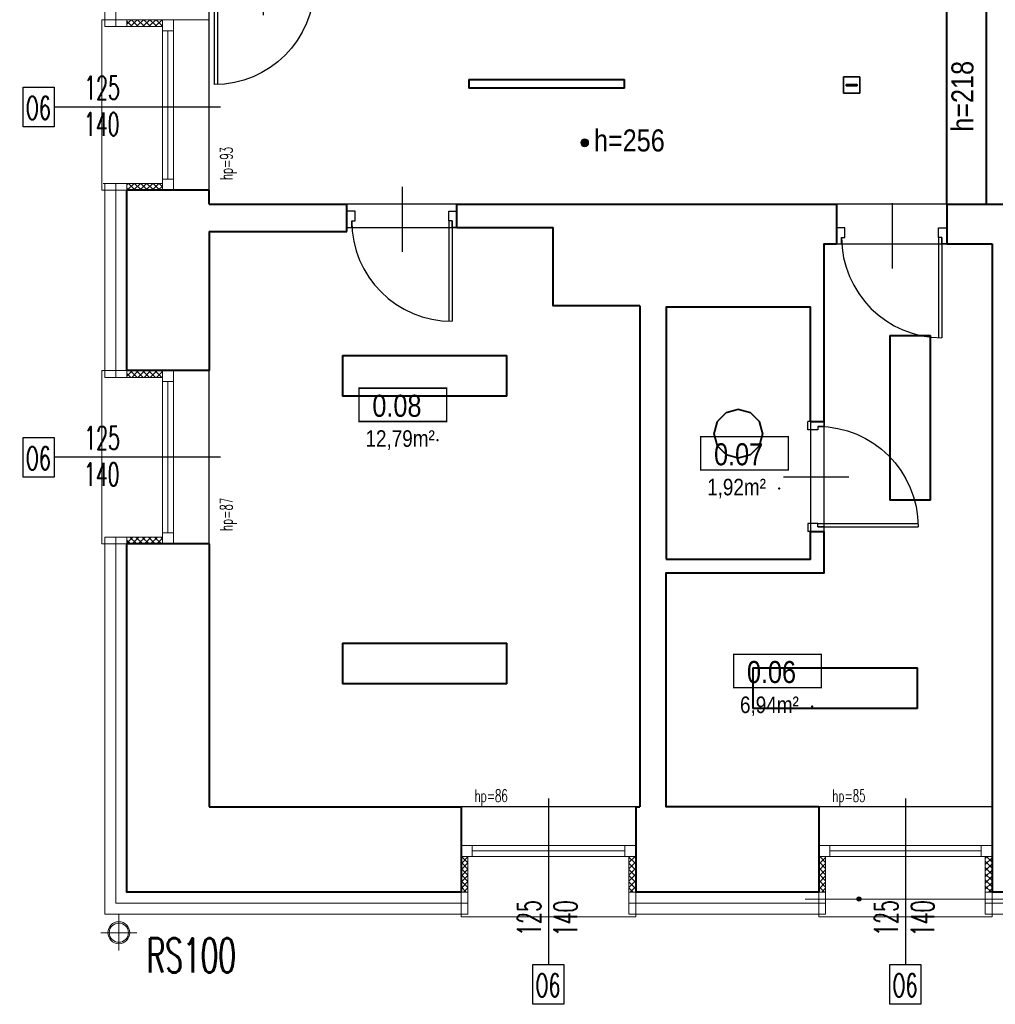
# Model space of a CAD drawing. Header units: millimetres. Extents: x -2616 to 3840, y -7331 to 10340.
# Tile 9 of 22: x 755 to 1464, y 4247 to 4962. Entities that reach past the tile are written whole.
import ezdxf

# ---------------------------------------------------------------- set-up
doc = ezdxf.new("R2010")
doc.units = ezdxf.units.MM
for name, color, linetype, lineweight in [('#Warnice UG$0$0A_KONSTR', 8, 'Continuous', 40), ('#Warnice UG$0$0A_OCIEPLENIE', 8, 'Continuous', 0), ('#Warnice UG$0$0A_OPISY POM', 8, 'Continuous', 9), ('#Warnice UG$0$0A_STOLARKA', 8, 'Continuous', 9), ('#Warnice UG$0$A_WIDOK', 8, 'Continuous', 15)]:
    doc.layers.add(name, color=color, linetype=linetype, lineweight=lineweight)
for name, color, linetype in [('#Warnice UG$0$0A_OPISY OKIEN', 8, 'Continuous'), ('#Warnice UG$0$_a_drzwi', 8, 'Continuous'), ('#Warnice UG$0$Opisy', 8, 'Continuous'), ('DLX_BLD1_LUM', 5, 'Continuous'), ('PODKŁAD', 8, 'Continuous')]:
    doc.layers.add(name, color=color, linetype=linetype)
doc.styles.add('#Warnice UG$0$1', font='simplex.shx', dxfattribs={"width": 0.6})
doc.styles.add('#Warnice UG$0$m1_romans', font='romans.shx', dxfattribs={"width": 0.8})
pattern_1 = [(45, (-100, -60), (-2.24506403, 2.24506403), []), (135, (-100, -60), (-2.24506403, -2.24506403), [])]

# ---------------------------------------------------------------- blocks, each defined once
blk = doc.blocks.new('#Warnice UG$0$A$C372b6b25')
at = {"layer": '#Warnice UG$0$_a_drzwi'}
for p, q in [((3.33, -4.44), (3.33, 63.89)), ((5.56, -4.44), (5.56, 63.85)), ((37.04, 16.67), (37.04, -27.78)), ((0, 0), (3.33, 0)), ((3.33, 0), (3.33, -4.44)), ((3.33, -4.44), (5.56, -4.44)), ((5.56, -4.44), (5.56, -11.11)), ((69.44, -4.44), (69.44, -11.11)), ((71.67, -4.44), (69.44, -4.44)), ((71.67, 0), (71.67, -4.44)), ((75, 0), (71.67, 0)), ((5.56, -11.11), (0, -11.11)), ((69.44, -11.11), (75, -11.11))]:
    blk.add_line(p, q, dxfattribs=at)
for points in [[(0, 0), (0, -11.11)], [(75, 0), (75, -11.11)]]:
    blk.add_lwpolyline(points, dxfattribs=at)
blk.add_arc((3.33, -4.44), 68.33, 0, 90, dxfattribs=at)
blk = doc.blocks.new('#Warnice UG')
at = {"layer": '#Warnice UG$0$0A_OCIEPLENIE', "transparency": 33554687}
h = blk.add_hatch(dxfattribs=at)
h.set_pattern_fill('ANSI37', color=256)
h.set_pattern_definition(pattern_1)
h.paths.add_polyline_path([(12423.56, 11210.95), (12423.56, 11215.95), (12397.56, 11215.95), (12397.56, 11210.95)])
h.paths.add_polyline_path([(12397.56, 11096.95), (12397.56, 11091.95), (12423.56, 11091.95), (12423.56, 11096.95)])
h = blk.add_hatch(dxfattribs=at)
h.set_pattern_fill('ANSI37', color=256)
h.set_pattern_definition(pattern_1)
h.paths.add_polyline_path([(12423.56, 10955.95), (12423.56, 10960.95), (12397.56, 10960.95), (12397.56, 10955.95)])
h.paths.add_polyline_path([(12397.56, 10839.95), (12397.56, 10834.95), (12423.56, 10834.95), (12423.56, 10839.95)])
h = blk.add_hatch(dxfattribs=at)
h.set_pattern_fill('ANSI37', color=256)
h.set_pattern_definition(pattern_1)
h.paths.add_polyline_path([(12645.56, 10607.95), (12640.56, 10607.95), (12640.56, 10581.95), (12645.56, 10581.95)])
h.paths.add_polyline_path([(12767.56, 10607.95), (12762.56, 10607.95), (12762.56, 10581.95), (12767.56, 10581.95)])
h = blk.add_hatch(dxfattribs=at)
h.set_pattern_fill('ANSI37', color=256)
h.set_pattern_definition(pattern_1)
h.paths.add_polyline_path([(12905.56, 10607.95), (12900.56, 10607.95), (12900.56, 10581.95), (12905.56, 10581.95)])
h.paths.add_polyline_path([(13026.56, 10607.95), (13021.56, 10607.95), (13021.56, 10581.95), (13026.56, 10581.95)])
at = {"layer": '#Warnice UG$0$0A_OPISY OKIEN', "transparency": 33554687}
h = blk.add_hatch(color=256, dxfattribs=at)
h.dxf.hatch_style = 1
h.paths.add_polyline_path([(12931.3, 10576.95, 1), (12928.31, 10576.95, 1)])
at = {"layer": '#Warnice UG$0$0A_OPISY POM', "transparency": 33554687}
h = blk.add_hatch(color=256, dxfattribs=at)
h.dxf.hatch_style = 1
h.paths.add_polyline_path([(12733.31, 11126.54, 1), (12727.57, 11126.54, 1)])
at = {"layer": '#Warnice UG$0$0A_KONSTR', "ltscale": 50}
for points in [[(12993.56, 11081.95), (12993.56, 11236.95)], [(13022.56, 11081.95), (13022.56, 11236.95)]]:
    blk.add_lwpolyline(points, dxfattribs=at)
at = {"layer": '#Warnice UG$0$0A_KONSTR'}
for points in [[(12457.56, 11091.95), (12397.56, 11091.95)], [(12397.56, 10960.95), (12397.56, 11091.95)], [(12457.56, 11081.95), (12457.56, 11091.95)], [(12457.56, 11081.95), (12557.56, 11081.95)], [(12557.56, 11061.95), (12557.56, 11081.95)], [(12637.56, 11064.95), (12637.56, 11081.95)], [(12637.56, 11081.95), (12913.56, 11081.95)], [(12913.56, 11081.95), (12913.56, 11052.95)], [(12993.56, 11081.95), (12993.56, 11052.95)], [(12993.56, 11081.95), (13145.56, 11081.95)], [(12457.56, 11061.95), (12557.56, 11061.95)], [(12457.56, 11061.95), (12457.56, 10960.95)], [(12637.56, 11064.95), (12707.56, 11064.95)], [(12770.56, 11007.95), (12707.56, 11007.95), (12707.56, 11064.95)], [(12904.56, 10923.95), (12904.56, 11052.95), (12913.56, 11052.95)], [(12993.56, 11052.95), (13026.56, 11052.95)], [(13026.56, 11052.95), (13026.56, 10643.95)], [(12770.56, 11007.95), (12770.56, 10643.95)], [(12894.56, 10923.95), (12894.56, 11006.95), (12789.56, 11006.95), (12789.56, 10823.95)], [(12457.56, 10960.95), (12397.56, 10960.95)], [(12894.56, 10923.95), (12904.56, 10923.95)], [(12789.56, 10823.95), (12894.56, 10823.95), (12894.56, 10843.95)], [(12900.56, 10643.95), (12789.56, 10643.95), (12789.56, 10813.95), (12904.56, 10813.95), (12904.56, 10843.95)], [(12894.56, 10843.95), (12904.56, 10843.95)], [(12457.56, 10834.95), (12397.56, 10834.95)], [(12640.56, 10581.95), (12397.56, 10581.95), (12397.56, 10834.95)], [(12457.56, 10834.95), (12457.56, 10643.95)], [(12457.56, 10643.95), (12640.56, 10643.95)], [(12640.56, 10643.95), (12640.56, 10581.95)], [(12767.56, 10643.95), (12767.56, 10581.95)], [(12767.56, 10643.95), (12770.56, 10643.95)], [(12900.56, 10643.95), (12900.56, 10581.95)], [(13026.56, 10643.95), (13026.56, 10581.95)], [(12900.56, 10581.95), (12767.56, 10581.95)], [(13138.56, 10581.95), (13026.56, 10581.95)]]:
    blk.add_lwpolyline(points, dxfattribs=at)
for p in [(12623.49, 10910.45), (12871.83, 10875.19), (12895.73, 10716.96)]:
    blk.add_point(p, dxfattribs=at)
at = {"layer": '#Warnice UG$0$0A_OCIEPLENIE'}
for points in [[(12397.56, 11215.95), (12397.56, 11210.95), (12381.56, 11210.95), (12381.56, 11361.95), (12397.56, 11361.95), (12397.56, 11356.95)], [(12397.56, 11210.95), (12423.56, 11210.95)], [(12397.56, 10960.95), (12397.56, 10955.95), (12381.56, 10955.95), (12381.56, 11096.95), (12380.56, 11096.95), (12397.56, 11096.95), (12397.56, 11091.95)], [(12397.56, 11096.95), (12423.56, 11096.95)], [(12397.56, 10955.95), (12423.56, 10955.95)], [(12640.56, 10581.95), (12645.56, 10581.95), (12645.56, 10565.95), (12381.56, 10565.95), (12381.56, 10839.95), (12397.56, 10839.95), (12397.56, 10834.95)], [(12397.56, 10839.95), (12423.56, 10839.95)], [(12645.56, 10581.95), (12645.56, 10607.95)], [(12762.56, 10581.95), (12762.56, 10607.95)], [(12905.56, 10581.95), (12905.56, 10607.95)], [(13021.56, 10581.95), (13021.56, 10607.95)], [(12900.56, 10581.95), (12905.56, 10581.95), (12905.56, 10565.95), (12762.56, 10565.95), (12762.56, 10581.95), (12767.56, 10581.95)], [(13138.56, 10581.95), (13143.56, 10581.95), (13143.56, 10565.95), (13021.56, 10565.95), (13021.56, 10581.95), (13026.56, 10581.95)]]:
    blk.add_lwpolyline(points, dxfattribs=at)
at = {"layer": '#Warnice UG$0$0A_OCIEPLENIE', "ltscale": 0.75}
for points in [[(12389.56, 11361.95), (12389.56, 11210.95)], [(12389.56, 11096.95), (12389.56, 10955.95)], [(12645.56, 10573.95), (12389.56, 10573.95), (12389.56, 10839.95)], [(12762.56, 10573.95), (12905.56, 10573.95)], [(13021.56, 10573.95), (13143.56, 10573.95)]]:
    blk.add_lwpolyline(points, dxfattribs=at)
at = {"layer": '#Warnice UG$0$0A_OPISY OKIEN'}
blk.add_circle((12929.8, 10576.95), 1.5, dxfattribs=at)
at = {"layer": '#Warnice UG$0$0A_OPISY POM', "const_width": 1}
for points in [[(12566.4, 10948.18), (12630.15, 10948.18), (12630.15, 10923.95), (12566.4, 10923.95)], [(12814.74, 10912.92), (12878.49, 10912.92), (12878.49, 10888.69), (12814.74, 10888.69)], [(12838.64, 10754.7), (12902.39, 10754.7), (12902.39, 10730.46), (12838.64, 10730.46)]]:
    blk.add_lwpolyline(points, close=True, dxfattribs=at)
at = {"layer": '#Warnice UG$0$0A_OPISY POM'}
blk.add_circle((12730.44, 11126.54), 2.87, dxfattribs=at)
at = {"layer": '#Warnice UG$0$0A_STOLARKA'}
for p, q in [((12423.56, 11215.95), (12423.56, 11091.95)), ((12431.56, 11215.95), (12431.56, 11091.95)), ((12427.56, 11207.95), (12427.56, 11099.95)), ((12423.56, 10960.95), (12423.56, 10834.95)), ((12431.56, 10960.95), (12431.56, 10834.95)), ((12427.56, 10952.95), (12427.56, 10842.95)), ((12640.56, 10615.95), (12767.56, 10615.95)), ((12648.56, 10611.95), (12759.56, 10611.95)), ((12900.56, 10615.95), (13026.56, 10615.95)), ((12908.56, 10611.95), (13018.56, 10611.95)), ((12640.56, 10607.95), (12767.56, 10607.95)), ((12900.56, 10607.95), (13026.56, 10607.95))]:
    blk.add_line(p, q, dxfattribs=at)
for points in [[(12457.56, 11091.95), (12457.56, 11215.95), (12379.56, 11215.95), (12379.56, 11091.95)], [(12423.56, 11207.95), (12431.56, 11207.95), (12431.56, 11215.95), (12423.56, 11215.95)], [(12423.56, 11091.95), (12431.56, 11091.95), (12431.56, 11099.95), (12423.56, 11099.95)], [(12457.56, 10834.95), (12457.56, 10960.95), (12379.56, 10960.95), (12379.56, 10834.95)], [(12423.56, 10952.95), (12431.56, 10952.95), (12431.56, 10960.95), (12423.56, 10960.95)], [(12423.56, 10834.95), (12431.56, 10834.95), (12431.56, 10842.95), (12423.56, 10842.95)], [(12767.56, 10643.95), (12640.56, 10643.95), (12640.56, 10563.95), (12767.56, 10563.95)], [(13026.56, 10643.95), (12900.56, 10643.95), (12900.56, 10563.95), (13026.56, 10563.95)], [(12648.56, 10607.95), (12648.56, 10615.95), (12640.56, 10615.95), (12640.56, 10607.95)], [(12767.56, 10607.95), (12767.56, 10615.95), (12759.56, 10615.95), (12759.56, 10607.95)], [(12908.56, 10607.95), (12908.56, 10615.95), (12900.56, 10615.95), (12900.56, 10607.95)], [(13026.56, 10607.95), (13026.56, 10615.95), (13018.56, 10615.95), (13018.56, 10607.95)]]:
    blk.add_lwpolyline(points, close=True, dxfattribs=at)
at = {"layer": '#Warnice UG$0$0A_STOLARKA', "ltscale": 50}
blk.add_lwpolyline([(12890.56, 10576.95), (13036.56, 10576.95)], dxfattribs=at)
at = {"layer": '#Warnice UG$0$A_WIDOK', "ltscale": 10}
for points in [[(12391.82, 10565.49), (12391.82, 10539.49)], [(12404.82, 10552.49), (12378.82, 10552.49)]]:
    blk.add_lwpolyline(points, dxfattribs=at)
at = {"layer": '#Warnice UG$0$A_WIDOK'}
blk.add_circle((12391.82, 10552.49), 8, dxfattribs=at)
at = {"layer": '#Warnice UG$0$A_WIDOK', "ltscale": 10}
blk.add_circle((12391.82, 10552.49), 7, dxfattribs=at)
at = {"layer": '#Warnice UG$0$Opisy'}
for p, q in [((12465.69, 11152.45), (12344.95, 11152.45)), ((12465.69, 10897.95), (12344.95, 10897.95)), ((12704.06, 10650.08), (12704.06, 10529.34)), ((12963.56, 10650.08), (12963.56, 10529.34))]:
    blk.add_line(p, q, dxfattribs=at)
for points in [[(12322.37, 11138), (12322.37, 11166.9), (12344.95, 11166.9), (12344.95, 11138)], [(12322.37, 10883.5), (12322.37, 10912.4), (12344.95, 10912.4), (12344.95, 10883.5)], [(12692.77, 10500.43), (12692.77, 10529.34), (12715.35, 10529.34), (12715.35, 10500.43)], [(12952.27, 10500.43), (12952.27, 10529.34), (12974.85, 10529.34), (12974.85, 10500.43)]]:
    blk.add_lwpolyline(points, close=True, dxfattribs=at)
at = {"layer": 'Defpoints'}
for points in [[(12457.56, 11236.95), (14314.56, 11236.95), (14314.56, 11081.95), (12457.56, 11081.95)], [(12457.56, 11061.95), (12557.56, 11061.95), (12557.56, 11064.95), (12707.56, 11064.95), (12707.56, 11007.95), (12770.56, 11007.95), (12770.56, 10643.95), (12457.56, 10643.95)], [(12904.56, 11052.95), (13026.56, 11052.95), (13026.56, 10643.95), (12789.56, 10643.95), (12789.56, 10813.95), (12904.56, 10813.95)], [(12789.56, 11006.95), (12894.56, 11006.95), (12894.56, 10823.95), (12789.56, 10823.95)]]:
    blk.add_lwpolyline(points, close=True, dxfattribs=at)
at = {"layer": '#Warnice UG$0$_a_drzwi', "yscale": 1.066666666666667, "zscale": 1.066666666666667}
for p, xscale, rotation in [((12457.56, 11236.95), -1.066666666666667, 180), ((12637.56, 11064.95), 1.066666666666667, 180.0000003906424), ((12993.56, 11052.95), 1.066666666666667, 180.0000003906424), ((12904.56, 10843.95), -1.066666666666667, 269.9999996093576)]:
    blk.add_blockref('#Warnice UG$0$A$C372b6b25', p, dxfattribs=dict(at, xscale=xscale, rotation=rotation))
at = {"layer": '#Warnice UG$0$0A_OPISY POM', "insert": (13013.19, 11231.38), "char_height": 16, "width": 96.8644, "attachment_point": 9, "rotation": 90, "line_spacing_factor": 0.8, "style": '#Warnice UG$0$m1_romans'}
blk.add_mtext('\\pxql;{\\fArial Narrow|b0|i0|c238|p34;\\W1;h=218}', dxfattribs=at)
at = {"layer": '#Warnice UG$0$0A_OPISY POM', "attachment_point": 9, "line_spacing_factor": 0.8, "style": '#Warnice UG$0$m1_romans'}
for s, insert, char_height, width in [('\\pxql;{\\fArial Narrow|b0|i0|c238|p34;\\W1;h=256}', (12834.01, 11119.97), 16, 96.8644), ('{\\fArial Narrow|b0|i0|c238|p34;\\W1;0.08}', (12611.8, 10927.15), 16, 375.2999), ('\\pxql;{\\fArial Narrow|b0|i0|c238|p34;\\W1;12,79m²}', (12667.92, 10903.34), 12, 96.8644), ('{\\fArial Narrow|b0|i0|c238|p34;\\W1;0.07}', (12860.14, 10891.89), 16, 375.2999), ('\\pxql;{\\fArial Narrow|b0|i0|c238|p34;\\W1;1,92m²}', (12916.26, 10868.08), 12, 96.8644), ('{\\fArial Narrow|b0|i0|c238|p34;\\W1;0.06}', (12884.04, 10733.67), 16, 375.2999), ('\\pxql;{\\fArial Narrow|b0|i0|c238|p34;\\W1;6,94m²}', (12940.16, 10709.85), 12, 96.8644)]:
    blk.add_mtext(s, dxfattribs=dict(at, insert=insert, char_height=char_height, width=width))
at = {"layer": '#Warnice UG$0$A_WIDOK', "insert": (12444.55, 10535.99), "char_height": 25, "width": 158.6274, "attachment_point": 5, "rotation": 360, "style": '#Warnice UG$0$1'}
blk.add_mtext('RS100', dxfattribs=at)
at = {"layer": '#Warnice UG$0$Opisy', "char_height": 16.8, "width": 158.6274, "attachment_point": 5, "style": '#Warnice UG$0$1'}
for s, insert in [('125', (12379.62, 11166.44)), ('O6', (12333.31, 11151.73)), ('140', (12379.33, 11140.02)), ('125', (12379.62, 10911.94)), ('O6', (12333.31, 10897.23)), ('140', (12379.33, 10885.52)), ('O6', (12703.71, 10514.17)), ('O6', (12963.21, 10514.17))]:
    blk.add_mtext(s, dxfattribs=dict(at, insert=insert))
at = {"layer": '#Warnice UG$0$Opisy', "char_height": 9, "width": 158.6274, "attachment_point": 5, "rotation": 90, "line_spacing_factor": 0.7, "style": '#Warnice UG$0$1'}
for s, insert in [('\\pxqr;hp=93', (12471.5, 11044.17)), ('\\pxqr;hp=87', (12471.5, 10789.17))]:
    blk.add_mtext(s, dxfattribs=dict(at, insert=insert))
at = {"layer": '#Warnice UG$0$Opisy', "char_height": 9, "width": 158.6274, "attachment_point": 5, "line_spacing_factor": 0.7, "style": '#Warnice UG$0$1'}
for s, insert in [('\\pxqr;hp=86', (12595.19, 10650.5)), ('\\pxqr;hp=85', (12855.19, 10650.5))]:
    blk.add_mtext(s, dxfattribs=dict(at, insert=insert))
at = {"layer": '#Warnice UG$0$Opisy', "char_height": 16.8, "width": 158.6274, "attachment_point": 5, "rotation": 90, "style": '#Warnice UG$0$1'}
for s, insert in [('125', (12690.08, 10563.2)), ('140', (12716.5, 10562.91)), ('125', (12949.58, 10563.2)), ('140', (12976, 10562.91))]:
    blk.add_mtext(s, dxfattribs=dict(at, insert=insert))

msp = doc.modelspace()

# ---------------------------------------------------------------- linework, layer by layer
at = {"layer": 'DLX_BLD1_LUM'}
for points in [[(1194.71, 4918.67, 0), (1081.51, 4918.67, 0)], [(1081.51, 4918.67, 0), (1081.51, 4918.67, 0)], [(1081.51, 4918.67, 0), (1194.71, 4918.67, 0)], [(1081.51, 4918.67, 0), (1081.51, 4912.37, 0)], [(1081.51, 4912.37, 0), (1081.51, 4918.67, 0)], [(1081.51, 4918.67, 0), (1081.51, 4918.67, 0)], [(1081.51, 4912.37, 0), (1081.51, 4918.67, 0)], [(1081.51, 4918.67, 0), (1194.71, 4918.67, 0)], [(1081.51, 4918.67, 0), (1081.51, 4912.37, 0)], [(1194.71, 4918.67, 0), (1081.51, 4918.67, 0)], [(1194.46, 4918.42, 0), (1081.76, 4918.42, 0)], [(1081.76, 4918.42, 0), (1081.76, 4912.62, 0)], [(1081.76, 4918.42, 0), (1194.46, 4918.42, 0)], [(1081.76, 4912.62, 0), (1081.76, 4918.42, 0)], [(1194.46, 4912.62, 0), (1194.46, 4918.42, 0)], [(1194.46, 4918.42, 0), (1194.46, 4912.62, 0)], [(1194.71, 4918.67, 0), (1194.71, 4918.67, 0)], [(1194.71, 4912.37, 0), (1194.71, 4918.67, 0)], [(1194.71, 4918.67, 0), (1194.71, 4918.67, 0)], [(1194.71, 4918.67, 0), (1194.71, 4912.37, 0)], [(1194.71, 4918.67, 0), (1194.71, 4912.37, 0)], [(1194.71, 4912.37, 0), (1194.71, 4918.67, 0)], [(1353.81, 4908.62, 0), (1353.81, 4920.62, 0)], [(1353.81, 4920.62, 0), (1353.81, 4920.62, 0)], [(1353.81, 4920.62, 0), (1353.81, 4908.62, 0)], [(1353.81, 4920.62, 0), (1365.81, 4920.62, 0)], [(1365.81, 4920.62, 0), (1353.81, 4920.62, 0)], [(1353.81, 4920.62, 0), (1353.81, 4920.62, 0)], [(1353.81, 4920.62, 0), (1353.81, 4908.62, 0)], [(1365.81, 4920.62, 0), (1353.81, 4920.62, 0)], [(1353.81, 4908.62, 0), (1353.81, 4920.62, 0)], [(1353.81, 4920.62, 0), (1365.81, 4920.62, 0)], [(1365.81, 4920.62, 0), (1365.81, 4908.62, 0)], [(1365.81, 4908.62, 0), (1365.81, 4920.62, 0)], [(1365.81, 4920.62, 0), (1365.81, 4920.62, 0)], [(1365.81, 4920.62, 0), (1365.81, 4920.62, 0)], [(1365.81, 4908.62, 0), (1365.81, 4920.62, 0)], [(1365.81, 4920.62, 0), (1365.81, 4908.62, 0)], [(1081.51, 4912.37, 0), (1081.51, 4912.37, 0)], [(1081.51, 4912.37, 0), (1194.71, 4912.37, 0)], [(1194.71, 4912.37, 0), (1081.51, 4912.37, 0)], [(1081.51, 4912.37, 0), (1081.51, 4912.37, 0)], [(1194.71, 4912.37, 0), (1081.51, 4912.37, 0)], [(1081.51, 4912.37, 0), (1194.71, 4912.37, 0)], [(1081.76, 4912.62, 0), (1194.46, 4912.62, 0)], [(1194.46, 4912.62, 0), (1081.76, 4912.62, 0)], [(1194.71, 4912.37, 0), (1194.71, 4912.37, 0)], [(1194.71, 4912.37, 0), (1194.71, 4912.37, 0)], [(1365.81, 4908.62, 0), (1353.81, 4908.62, 0)], [(1353.81, 4908.62, 0), (1353.81, 4908.62, 0)], [(1353.81, 4908.62, 0), (1365.81, 4908.62, 0)], [(1353.81, 4908.62, 0), (1353.81, 4908.62, 0)], [(1353.81, 4908.62, 0), (1365.81, 4908.62, 0)], [(1365.81, 4908.62, 0), (1353.81, 4908.62, 0)], [(1355.81, 4915.12, 0), (1355.81, 4914.12, 0)], [(1363.81, 4915.12, 0), (1355.81, 4915.12, 0)], [(1355.81, 4914.12, 0), (1355.81, 4915.12, 0)], [(1355.81, 4915.12, 0), (1363.81, 4915.12, 0)], [(1355.81, 4914.12, 0), (1363.81, 4914.12, 0)], [(1363.81, 4914.12, 0), (1355.81, 4914.12, 0)], [(1363.81, 4914.12, 0), (1363.81, 4915.12, 0)], [(1363.81, 4915.12, 0), (1363.81, 4914.12, 0)], [(1365.81, 4908.62, 0), (1365.81, 4908.62, 0)], [(1365.81, 4908.62, 0), (1365.81, 4908.62, 0)], [(1387.43, 4612.97, 0), (1387.43, 4732.57, 0)], [(1387.43, 4732.57, 0), (1387.43, 4732.57, 0)], [(1387.43, 4732.57, 0), (1387.43, 4612.97, 0)], [(1387.43, 4732.57, 0), (1417.03, 4732.57, 0)], [(1417.03, 4732.57, 0), (1387.43, 4732.57, 0)], [(1387.43, 4732.57, 0), (1387.43, 4732.57, 0)], [(1387.43, 4732.57, 0), (1387.43, 4612.97, 0)], [(1417.03, 4732.57, 0), (1387.43, 4732.57, 0)], [(1387.43, 4612.97, 0), (1387.43, 4732.57, 0)], [(1387.43, 4732.57, 0), (1417.03, 4732.57, 0)], [(1387.68, 4732.32, 0), (1387.68, 4613.22, 0)], [(1416.78, 4732.32, 0), (1387.68, 4732.32, 0)], [(1387.68, 4613.22, 0), (1387.68, 4732.32, 0)], [(1387.68, 4732.32, 0), (1416.78, 4732.32, 0)], [(1416.78, 4613.22, 0), (1416.78, 4732.32, 0)], [(1416.78, 4732.32, 0), (1416.78, 4613.22, 0)], [(1417.03, 4732.57, 0), (1417.03, 4612.97, 0)], [(1417.03, 4612.97, 0), (1417.03, 4732.57, 0)], [(1417.03, 4732.57, 0), (1417.03, 4732.57, 0)], [(1417.03, 4732.57, 0), (1417.03, 4732.57, 0)], [(1417.03, 4612.97, 0), (1417.03, 4732.57, 0)], [(1417.03, 4732.57, 0), (1417.03, 4612.97, 0)], [(989.6, 4718.07, 0), (1109.2, 4718.07, 0)], [(1109.2, 4718.07, 0), (989.6, 4718.07, 0)], [(989.6, 4718.07, 0), (989.6, 4718.07, 0)], [(989.6, 4688.47, 0), (989.6, 4718.07, 0)], [(989.6, 4718.07, 0), (989.6, 4718.07, 0)], [(989.6, 4718.07, 0), (989.6, 4688.47, 0)], [(1109.2, 4718.07, 0), (989.6, 4718.07, 0)], [(989.6, 4718.07, 0), (989.6, 4688.47, 0)], [(989.6, 4718.07, 0), (1109.2, 4718.07, 0)], [(989.6, 4688.47, 0), (989.6, 4718.07, 0)], [(1108.95, 4717.82, 0), (989.85, 4717.82, 0)], [(989.85, 4717.82, 0), (989.85, 4688.72, 0)], [(989.85, 4688.72, 0), (989.85, 4717.82, 0)], [(989.85, 4717.82, 0), (1108.95, 4717.82, 0)], [(1108.95, 4688.72, 0), (1108.95, 4717.82, 0)], [(1108.95, 4717.82, 0), (1108.95, 4688.72, 0)], [(1109.2, 4718.07, 0), (1109.2, 4718.07, 0)], [(1109.2, 4718.07, 0), (1109.2, 4688.47, 0)], [(1109.2, 4688.47, 0), (1109.2, 4718.07, 0)], [(1109.2, 4718.07, 0), (1109.2, 4718.07, 0)], [(1109.2, 4688.47, 0), (1109.2, 4718.07, 0)], [(1109.2, 4718.07, 0), (1109.2, 4688.47, 0)], [(1109.2, 4688.47, 0), (989.6, 4688.47, 0)], [(989.6, 4688.47, 0), (989.6, 4688.47, 0)], [(989.6, 4688.47, 0), (1109.2, 4688.47, 0)], [(989.6, 4688.47, 0), (989.6, 4688.47, 0)], [(989.6, 4688.47, 0), (1109.2, 4688.47, 0)], [(1109.2, 4688.47, 0), (989.6, 4688.47, 0)], [(989.85, 4688.72, 0), (1108.95, 4688.72, 0)], [(1108.95, 4688.72, 0), (989.85, 4688.72, 0)], [(1109.2, 4688.47, 0), (1109.2, 4688.47, 0)], [(1109.2, 4688.47, 0), (1109.2, 4688.47, 0)], [(1268.5, 4676.68, 0), (1261.98, 4670.17, 0)], [(1261.98, 4670.17, 0), (1268.5, 4676.68, 0)], [(1261.98, 4670.17, 0), (1268.5, 4676.68, 0)], [(1268.5, 4676.68, 0), (1261.98, 4670.17, 0)], [(1268.62, 4676.47, 0), (1262.2, 4670.04, 0)], [(1262.2, 4670.04, 0), (1268.62, 4676.47, 0)], [(1277.4, 4679.07, 0), (1268.5, 4676.68, 0)], [(1268.5, 4676.68, 0), (1277.4, 4679.07, 0)], [(1268.5, 4676.68, 0), (1277.4, 4679.07, 0)], [(1277.4, 4679.07, 0), (1268.5, 4676.68, 0)], [(1268.5, 4676.68, 0), (1268.5, 4676.68, 0)], [(1268.5, 4676.68, 0), (1268.5, 4676.68, 0)], [(1277.4, 4678.82, 0), (1268.62, 4676.47, 0)], [(1268.62, 4676.47, 0), (1277.4, 4678.82, 0)], [(1286.3, 4676.68, 0), (1277.4, 4679.07, 0)], [(1277.4, 4679.07, 0), (1277.4, 4679.07, 0)], [(1277.4, 4679.07, 0), (1286.3, 4676.68, 0)], [(1277.4, 4679.07, 0), (1277.4, 4679.07, 0)], [(1277.4, 4679.07, 0), (1286.3, 4676.68, 0)], [(1286.3, 4676.68, 0), (1277.4, 4679.07, 0)], [(1286.17, 4676.47, 0), (1277.4, 4678.82, 0)], [(1277.4, 4678.82, 0), (1286.17, 4676.47, 0)], [(1292.6, 4670.04, 0), (1286.17, 4676.47, 0)], [(1286.17, 4676.47, 0), (1292.6, 4670.04, 0)], [(1292.81, 4670.17, 0), (1286.3, 4676.68, 0)], [(1286.3, 4676.68, 0), (1286.3, 4676.68, 0)], [(1286.3, 4676.68, 0), (1292.81, 4670.17, 0)], [(1286.3, 4676.68, 0), (1286.3, 4676.68, 0)], [(1286.3, 4676.68, 0), (1292.81, 4670.17, 0)], [(1292.81, 4670.17, 0), (1286.3, 4676.68, 0)], [(1261.98, 4670.17, 0), (1259.6, 4661.27, 0)], [(1259.6, 4661.27, 0), (1261.98, 4670.17, 0)], [(1259.6, 4661.27, 0), (1261.98, 4670.17, 0)], [(1261.98, 4670.17, 0), (1259.6, 4661.27, 0)], [(1262.2, 4670.04, 0), (1259.85, 4661.27, 0)], [(1259.85, 4661.27, 0), (1262.2, 4670.04, 0)], [(1261.98, 4670.17, 0), (1261.98, 4670.17, 0)], [(1261.98, 4670.17, 0), (1261.98, 4670.17, 0)], [(1294.95, 4661.27, 0), (1292.6, 4670.04, 0)], [(1292.6, 4670.04, 0), (1294.95, 4661.27, 0)], [(1295.2, 4661.27, 0), (1292.81, 4670.17, 0)], [(1292.81, 4670.17, 0), (1292.81, 4670.17, 0)], [(1292.81, 4670.17, 0), (1295.2, 4661.27, 0)], [(1292.81, 4670.17, 0), (1292.81, 4670.17, 0)], [(1292.81, 4670.17, 0), (1295.2, 4661.27, 0)], [(1295.2, 4661.27, 0), (1292.81, 4670.17, 0)], [(1259.6, 4661.27, 0), (1259.6, 4661.27, 0)], [(1259.6, 4661.27, 0), (1261.98, 4652.37, 0)], [(1261.98, 4652.37, 0), (1259.6, 4661.27, 0)], [(1259.6, 4661.27, 0), (1259.6, 4661.27, 0)], [(1261.98, 4652.37, 0), (1259.6, 4661.27, 0)], [(1259.6, 4661.27, 0), (1261.98, 4652.37, 0)], [(1259.85, 4661.27, 0), (1262.2, 4652.49, 0)], [(1262.2, 4652.49, 0), (1259.85, 4661.27, 0)], [(1292.6, 4652.49, 0), (1294.95, 4661.27, 0)], [(1294.95, 4661.27, 0), (1292.6, 4652.49, 0)], [(1292.81, 4652.37, 0), (1295.2, 4661.27, 0)], [(1295.2, 4661.27, 0), (1292.81, 4652.37, 0)], [(1295.2, 4661.27, 0), (1292.81, 4652.37, 0)], [(1292.81, 4652.37, 0), (1295.2, 4661.27, 0)], [(1295.2, 4661.27, 0), (1295.2, 4661.27, 0)], [(1295.2, 4661.27, 0), (1295.2, 4661.27, 0)], [(1261.98, 4652.37, 0), (1261.98, 4652.37, 0)], [(1261.98, 4652.37, 0), (1268.5, 4645.85, 0)], [(1268.5, 4645.85, 0), (1261.98, 4652.37, 0)], [(1261.98, 4652.37, 0), (1261.98, 4652.37, 0)], [(1268.5, 4645.85, 0), (1261.98, 4652.37, 0)], [(1261.98, 4652.37, 0), (1268.5, 4645.85, 0)], [(1262.2, 4652.49, 0), (1268.62, 4646.07, 0)], [(1268.62, 4646.07, 0), (1262.2, 4652.49, 0)], [(1286.17, 4646.07, 0), (1292.6, 4652.49, 0)], [(1292.6, 4652.49, 0), (1286.17, 4646.07, 0)], [(1286.3, 4645.85, 0), (1292.81, 4652.37, 0)], [(1292.81, 4652.37, 0), (1286.3, 4645.85, 0)], [(1292.81, 4652.37, 0), (1286.3, 4645.85, 0)], [(1286.3, 4645.85, 0), (1292.81, 4652.37, 0)], [(1292.81, 4652.37, 0), (1292.81, 4652.37, 0)], [(1292.81, 4652.37, 0), (1292.81, 4652.37, 0)], [(1268.5, 4645.85, 0), (1268.5, 4645.85, 0)], [(1268.5, 4645.85, 0), (1277.4, 4643.47, 0)], [(1277.4, 4643.47, 0), (1268.5, 4645.85, 0)], [(1268.5, 4645.85, 0), (1268.5, 4645.85, 0)], [(1277.4, 4643.47, 0), (1268.5, 4645.85, 0)], [(1268.5, 4645.85, 0), (1277.4, 4643.47, 0)], [(1268.62, 4646.07, 0), (1277.4, 4643.72, 0)], [(1277.4, 4643.72, 0), (1268.62, 4646.07, 0)], [(1277.4, 4643.72, 0), (1286.17, 4646.07, 0)], [(1286.17, 4646.07, 0), (1277.4, 4643.72, 0)], [(1277.4, 4643.47, 0), (1286.3, 4645.85, 0)], [(1286.3, 4645.85, 0), (1277.4, 4643.47, 0)], [(1286.3, 4645.85, 0), (1277.4, 4643.47, 0)], [(1277.4, 4643.47, 0), (1286.3, 4645.85, 0)], [(1286.3, 4645.85, 0), (1286.3, 4645.85, 0)], [(1286.3, 4645.85, 0), (1286.3, 4645.85, 0)], [(1277.4, 4643.47, 0), (1277.4, 4643.47, 0)], [(1277.4, 4643.47, 0), (1277.4, 4643.47, 0)], [(1417.03, 4612.97, 0), (1387.43, 4612.97, 0)], [(1387.43, 4612.97, 0), (1387.43, 4612.97, 0)], [(1387.43, 4612.97, 0), (1417.03, 4612.97, 0)], [(1387.43, 4612.97, 0), (1387.43, 4612.97, 0)], [(1387.43, 4612.97, 0), (1417.03, 4612.97, 0)], [(1417.03, 4612.97, 0), (1387.43, 4612.97, 0)], [(1387.68, 4613.22, 0), (1416.78, 4613.22, 0)], [(1416.78, 4613.22, 0), (1387.68, 4613.22, 0)], [(1417.03, 4612.97, 0), (1417.03, 4612.97, 0)], [(1417.03, 4612.97, 0), (1417.03, 4612.97, 0)], [(989.6, 4509.07, 0), (1109.2, 4509.07, 0)], [(1109.2, 4509.07, 0), (989.6, 4509.07, 0)], [(989.6, 4509.07, 0), (989.6, 4509.07, 0)], [(989.6, 4479.47, 0), (989.6, 4509.07, 0)], [(989.6, 4509.07, 0), (989.6, 4509.07, 0)], [(989.6, 4509.07, 0), (989.6, 4479.47, 0)], [(1109.2, 4509.07, 0), (989.6, 4509.07, 0)], [(989.6, 4509.07, 0), (989.6, 4479.47, 0)], [(989.6, 4509.07, 0), (1109.2, 4509.07, 0)], [(989.6, 4479.47, 0), (989.6, 4509.07, 0)], [(1108.95, 4508.82, 0), (989.85, 4508.82, 0)], [(989.85, 4508.82, 0), (989.85, 4479.72, 0)], [(989.85, 4479.72, 0), (989.85, 4508.82, 0)], [(989.85, 4508.82, 0), (1108.95, 4508.82, 0)], [(1108.95, 4479.72, 0), (1108.95, 4508.82, 0)], [(1108.95, 4508.82, 0), (1108.95, 4479.72, 0)], [(1109.2, 4509.07, 0), (1109.2, 4509.07, 0)], [(1109.2, 4509.07, 0), (1109.2, 4479.47, 0)], [(1109.2, 4479.47, 0), (1109.2, 4509.07, 0)], [(1109.2, 4509.07, 0), (1109.2, 4509.07, 0)], [(1109.2, 4479.47, 0), (1109.2, 4509.07, 0)], [(1109.2, 4509.07, 0), (1109.2, 4479.47, 0)], [(1287.95, 4491.08, 0), (1407.55, 4491.08, 0)], [(1407.55, 4491.08, 0), (1287.95, 4491.08, 0)], [(1287.95, 4491.08, 0), (1287.95, 4491.08, 0)], [(1287.95, 4461.48, 0), (1287.95, 4491.08, 0)], [(1287.95, 4491.08, 0), (1287.95, 4491.08, 0)], [(1287.95, 4491.08, 0), (1287.95, 4461.48, 0)], [(1407.55, 4491.08, 0), (1287.95, 4491.08, 0)], [(1287.95, 4491.08, 0), (1287.95, 4461.48, 0)], [(1287.95, 4491.08, 0), (1407.55, 4491.08, 0)], [(1287.95, 4461.48, 0), (1287.95, 4491.08, 0)], [(1407.3, 4490.83, 0), (1288.2, 4490.83, 0)], [(1288.2, 4490.83, 0), (1288.2, 4461.73, 0)], [(1288.2, 4461.73, 0), (1288.2, 4490.83, 0)], [(1288.2, 4490.83, 0), (1407.3, 4490.83, 0)], [(1407.3, 4461.73, 0), (1407.3, 4490.83, 0)], [(1407.3, 4490.83, 0), (1407.3, 4461.73, 0)], [(1407.55, 4491.08, 0), (1407.55, 4491.08, 0)], [(1407.55, 4491.08, 0), (1407.55, 4461.48, 0)], [(1407.55, 4461.48, 0), (1407.55, 4491.08, 0)], [(1407.55, 4491.08, 0), (1407.55, 4491.08, 0)], [(1407.55, 4461.48, 0), (1407.55, 4491.08, 0)], [(1407.55, 4491.08, 0), (1407.55, 4461.48, 0)], [(1109.2, 4479.47, 0), (989.6, 4479.47, 0)], [(989.6, 4479.47, 0), (989.6, 4479.47, 0)], [(989.6, 4479.47, 0), (1109.2, 4479.47, 0)], [(989.6, 4479.47, 0), (989.6, 4479.47, 0)], [(989.6, 4479.47, 0), (1109.2, 4479.47, 0)], [(1109.2, 4479.47, 0), (989.6, 4479.47, 0)], [(989.85, 4479.72, 0), (1108.95, 4479.72, 0)], [(1108.95, 4479.72, 0), (989.85, 4479.72, 0)], [(1109.2, 4479.47, 0), (1109.2, 4479.47, 0)], [(1109.2, 4479.47, 0), (1109.2, 4479.47, 0)], [(1407.55, 4461.48, 0), (1287.95, 4461.48, 0)], [(1287.95, 4461.48, 0), (1287.95, 4461.48, 0)], [(1287.95, 4461.48, 0), (1407.55, 4461.48, 0)], [(1287.95, 4461.48, 0), (1287.95, 4461.48, 0)], [(1287.95, 4461.48, 0), (1407.55, 4461.48, 0)], [(1407.55, 4461.48, 0), (1287.95, 4461.48, 0)], [(1288.2, 4461.73, 0), (1407.3, 4461.73, 0)], [(1407.3, 4461.73, 0), (1288.2, 4461.73, 0)], [(1407.55, 4461.48, 0), (1407.55, 4461.48, 0)], [(1407.55, 4461.48, 0), (1407.55, 4461.48, 0)]]:
    msp.add_polyline3d(points, dxfattribs=at)

# ---------------------------------------------------------------- block references
at = {"layer": 'PODKŁAD'}
msp.add_blockref('#Warnice UG', (-11564.68, -6253.84), dxfattribs=at)

doc.saveas('drawing.dxf')
